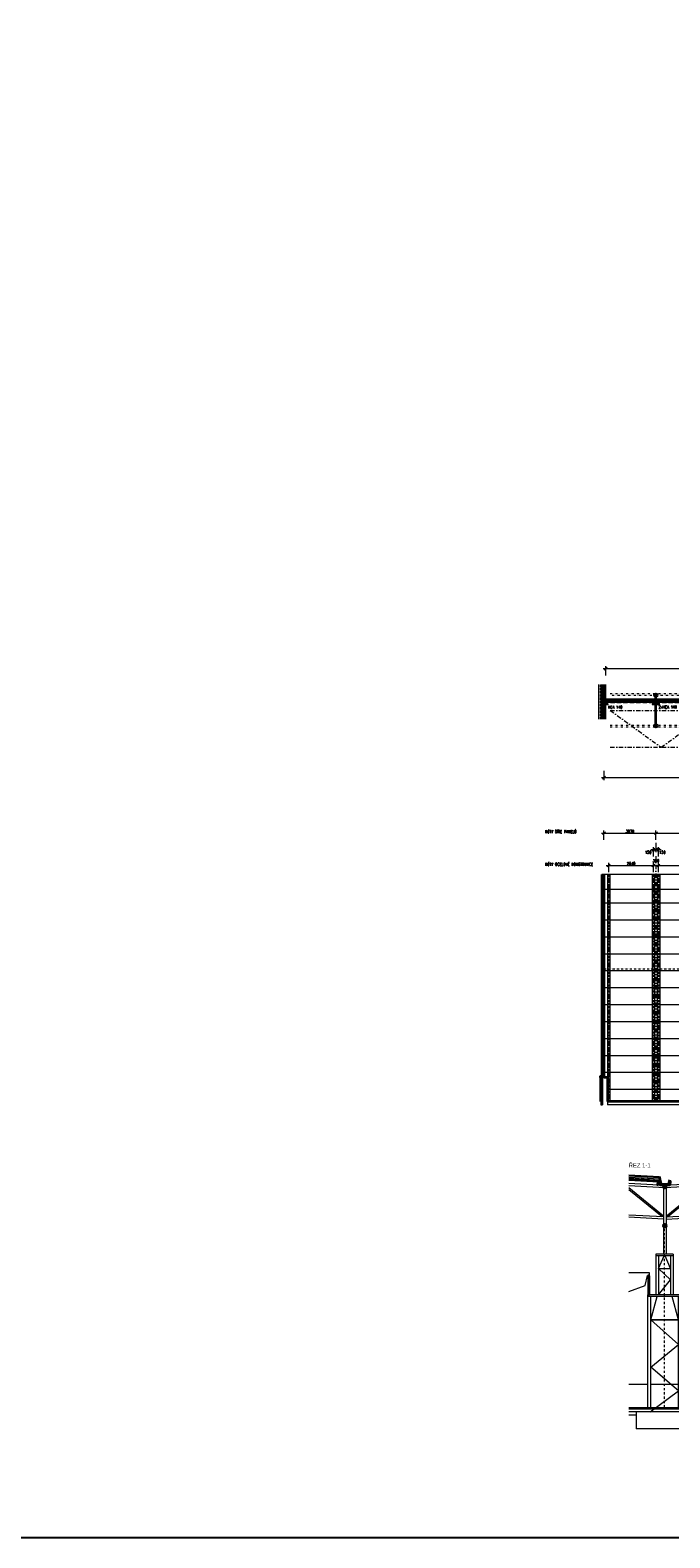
# Model space of a CAD drawing. Header units: millimetres. Extents: x -485339 to 350584, y -1189934 to 0.
# Tile 119 of 178: x -32230 to 5523, y -1189934 to -1100951. Entities that reach past the tile are written whole.
import ezdxf

# ---------------------------------------------------------------- set-up
doc = ezdxf.new("R2010")
doc.units = ezdxf.units.MM
doc.header["$LTSCALE"] = 10
for name, pattern in [('ACAD_ISO10W100', [18.5, 12, -3, 0.5, -3]), ('DASHDOT', [25.4, 12.7, -6.35, 0, -6.35]), ('DĚLICÍ2', [15.875, 6.35, -3.175, 0, -3.175, 0, -3.175]), ('ČÁRKOVANÁ', [19.05, 12.7, -6.35]), ('ČÁRKOVANÁ2', [9.525, 6.35, -3.175])]:
    doc.linetypes.add(name, pattern=pattern)
doc.layers.get('Defpoints').update_dxf_attribs({"color": 201})
for name, color, linetype, lineweight in [('N_kóty', 10, 'Continuous', 18), ('N_čáry_dělící stěna', 212, 'ČÁRKOVANÁ', 35), ('N_čáry_obrys', 10, 'Continuous', 35), ('N_čáry_obv.plášt', 212, 'Continuous', 18), ('N_čáry_obv.plášt_obrys', 212, 'Continuous', 35), ('N_čáry_plné', 10, 'Continuous', 18), ('N_čáry_pod', 10, 'ČÁRKOVANÁ', 18), ('St_popis', 250, 'Continuous', 18), ('St_sloupy_konstrukce haly', 5, 'Continuous', 35), ('St_sloupy_opláštění_pohled', 25, 'ČÁRKOVANÁ', 18), ('St_čáry_nad', 250, 'DĚLICÍ2', 18), ('St_čáry_obrys', 5, 'Continuous', 35), ('St_čáry_osy', 250, 'DASHDOT', 18), ('St_čáry_plné', 250, 'Continuous', 18), ('St_čáry_pod', 250, 'ČÁRKOVANÁ2', 18), ('St_šrafy', 250, 'Continuous', 18)]:
    doc.layers.add(name, color=color, linetype=linetype, lineweight=lineweight)
doc.layers.add('N_profily', color=7, linetype='Continuous', lineweight=18, true_color=0x2424ff)
doc.layers.add('N_PROFILY_KOTY', color=7, linetype='Continuous', lineweight=18, true_color=0x2424ff)
doc.styles.add('Andy', font='arial.ttf')
doc.styles.get("Standard").update_dxf_attribs({"font": 'simplex.shx', "width": 0.8})
doc.linetypes.add('IZOLACE', pattern='A,0.0001,-0.1,[134,ltypeshp.shx,S=0.1,R=0,X=-0.1,Y=0],-0.2,[134,ltypeshp.shx,S=0.1,R=180,X=0.1,Y=0],-0.1', length=0.4001)
doc.linetypes.add('ZIGZAG', pattern='A,0.00254,-5.08,[131,ltypeshp.shx,S=5.08,R=0,X=-5.08,Y=0],-10.16,[131,ltypeshp.shx,S=5.08,R=180,X=5.08,Y=0],-5.08', length=20.32254)
doc.dimstyles.new('stavebníM100', dxfattribs={"dimtxt": 165, "dimasz": 170, "dimexe": 150, "dimexo": 100, "dimgap": 30, "dimtad": 1, "dimdec": 0, "dimtxsty": 'Standard', "dimblk": 'OBLIQUE', "dimcen": -2.5, "dimdle": 150, "dimclrd": 256, "dimclre": 256, "dimclrt": 256, "dimadec": 4, "dimazin": 0, "dimtfac": 1, "dimtdec": 0, "dimtmove": 2, "dimatfit": 3, "dimldrblk": 'OBLIQUE', "dimfxl": 400, "dimfxlon": 1, "dimlwd": -1, "dimlwe": -1, "dimarcsym": 0})

# ---------------------------------------------------------------- blocks, each defined once
blk = doc.blocks.new('G$CD8A98CDB')
at = {"layer": 'St_sloupy_konstrukce haly', "color": 250, "lineweight": 18, "ltscale": 2}
for points in [[(-825, 0), (825, 0)], [(-825, -80), (825, -80)]]:
    blk.add_lwpolyline(points, dxfattribs=at)
at = {"layer": 'St_sloupy_konstrukce haly', "ltscale": 2}
for centre in [(-900, -40), (900, -40)]:
    blk.add_circle(centre, 85, dxfattribs=at)
blk = doc.blocks.new('_OBLIQUE')
at = {"color": 0, "linetype": 'ByBlock'}
blk.add_line((-0.5, -0.5), (0.5, 0.5), dxfattribs=at)
blk = doc.blocks.new('*D7745')
at = {"layer": 'Defpoints', "color": 0}
for p in [(17021, -1138634), (1736, -1141702), (17021, -1141702)]:
    blk.add_point(p, dxfattribs=at)
at = {"layer": 'N_kóty'}
for p, q in [((1586, -1138634), (17171, -1138634)), ((1736, -1139034), (1736, -1138484)), ((17021, -1139034), (17021, -1138484))]:
    blk.add_line(p, q, dxfattribs=at)
at = {"layer": 'N_kóty', "linetype": 'ByBlock', "xscale": 170, "yscale": 170, "zscale": 170, "rotation": 180}
blk.add_blockref('_OBLIQUE', (1736, -1138634), dxfattribs=at)
at = {"layer": 'N_kóty', "linetype": 'ByBlock', "xscale": 170, "yscale": 170, "zscale": 170}
blk.add_blockref('_OBLIQUE', (17021, -1138634), dxfattribs=at)
at = {"layer": 'N_kóty', "insert": (9379, -1138521), "char_height": 165, "attachment_point": 5}
blk.add_mtext('15285', dxfattribs=at)
blk = doc.blocks.new('G$C17CABAA1')
at = {"layer": 'St_čáry_obrys'}
for points in [[(-45, 0), (45, 0)], [(0, 0), (0, -180)], [(-45, -180), (45, -180)]]:
    blk.add_lwpolyline(points, dxfattribs=at)
blk = doc.blocks.new('G$C14EDF750')
at = {"layer": 'St_čáry_plné'}
for points in [[(-69, 13085), (-69, 9110)], [(-69, 13085), (-69, 9110)], [(-69, 13085), (-69, 9110)], [(101, 13085), (101, 9110)], [(101, 13085), (101, 9110)], [(101, 13085), (101, 9110)], [(-519, 9110), (-519, 6710)], [(511, 9110), (-519, 9110)], [(511, 9010), (-519, 9010)], [(-349, 9010), (-349, 6710)], [(-349, 8265), (-32, 9010)], [(349, 8265), (32, 9010)], [(341, 9010), (341, 6710)], [(511, 9110), (511, 6710)], [(-349, 6710), (341, 7588), (-349, 8265), (341, 8265)], [(985, 6710), (-985, 6710)], [(985, 6610), (-985, 6610)], [(-852, -200), (815, 1030), (-815, 2441), (815, 3780), (-815, 5235), (815, 5235), (443, 6610)], [(815, 5235), (-815, 5235), (-443, 6610)]]:
    blk.add_lwpolyline(points, dxfattribs=at)
at = {"layer": 'St_šrafy', "linetype": 'DASHDOT'}
blk.add_lwpolyline([(0, 0), (0, 61), (0, 10767)], dxfattribs=at)
at = {"layer": 'St_šrafy'}
for points in [[(-985, 0), (-985, 61), (-985, 6710)], [(-815, 0), (-815, 61), (-815, 6610)], [(815, 0), (815, 61), (815, 6610)], [(985, 0), (985, 61), (985, 6710)]]:
    blk.add_lwpolyline(points, dxfattribs=at)
blk = doc.blocks.new('G$CB422E4FE')
at = {"layer": 'St_čáry_obrys'}
for points in [[(50, 0), (-50, 0)], [(0, -1111), (0, 0)], [(50, -1111), (-50, -1111)]]:
    blk.add_lwpolyline(points, dxfattribs=at)
blk = doc.blocks.new('*D7780')
at = {"layer": 'Defpoints', "color": 0}
for p in [(1636, -1140602), (16899, -1141362), (1636, -1145069)]:
    blk.add_point(p, dxfattribs=at)
at = {"layer": 'N_kóty'}
for p, q in [((17049, -1145069), (1486, -1145069)), ((1636, -1144669), (1636, -1145219)), ((16899, -1144669), (16899, -1145219))]:
    blk.add_line(p, q, dxfattribs=at)
at = {"layer": 'N_kóty', "linetype": 'ByBlock', "xscale": 170, "yscale": 170, "zscale": 170, "rotation": 180}
blk.add_blockref('_OBLIQUE', (1636, -1145069), dxfattribs=at)
at = {"layer": 'N_kóty', "linetype": 'ByBlock', "xscale": 170, "yscale": 170, "zscale": 170}
blk.add_blockref('_OBLIQUE', (16899, -1145069), dxfattribs=at)
at = {"layer": 'N_kóty', "insert": (9268, -1144957), "char_height": 165, "attachment_point": 5}
blk.add_mtext('15263', dxfattribs=at)
blk = doc.blocks.new('*D8044')
at = {"layer": 'Defpoints', "color": 0}
for p in [(4554, -1150253), (1915, -1150792), (4554, -1150792)]:
    blk.add_point(p, dxfattribs=at)
at = {"layer": 'N_PROFILY_KOTY'}
for p, q in [((1765, -1150253), (4704, -1150253)), ((1915, -1150653), (1915, -1150103)), ((4554, -1150653), (4554, -1150103))]:
    blk.add_line(p, q, dxfattribs=at)
at = {"layer": 'N_PROFILY_KOTY', "linetype": 'ByBlock', "xscale": 170, "yscale": 170, "zscale": 170, "rotation": 180}
blk.add_blockref('_OBLIQUE', (1915, -1150253), dxfattribs=at)
at = {"layer": 'N_PROFILY_KOTY', "linetype": 'ByBlock', "xscale": 170, "yscale": 170, "zscale": 170}
blk.add_blockref('_OBLIQUE', (4554, -1150253), dxfattribs=at)
at = {"layer": 'N_PROFILY_KOTY', "lineweight": 18, "insert": (3235, -1150140), "char_height": 165, "attachment_point": 5}
blk.add_mtext('2640', dxfattribs=at)
blk = doc.blocks.new('*D8045')
at = {"layer": 'Defpoints', "color": 0}
for p in [(4704, -1148767), (4704, -1149317), (4554, -1149857)]:
    blk.add_point(p, dxfattribs=at)
at = {"layer": 'N_PROFILY_KOTY'}
for p, q in [((4404, -1149317), (4854, -1149317)), ((4554, -1149717), (4554, -1149167)), ((4704, -1148917), (4704, -1149467))]:
    blk.add_line(p, q, dxfattribs=at)
at = {"layer": 'N_PROFILY_KOTY', "linetype": 'ByBlock', "xscale": 170, "yscale": 170, "zscale": 170, "rotation": 180}
blk.add_blockref('_OBLIQUE', (4554, -1149317), dxfattribs=at)
at = {"layer": 'N_PROFILY_KOTY', "linetype": 'ByBlock', "xscale": 170, "yscale": 170, "zscale": 170}
blk.add_blockref('_OBLIQUE', (4704, -1149317), dxfattribs=at)
at = {"layer": 'N_PROFILY_KOTY', "lineweight": 18, "insert": (4242, -1149479), "char_height": 165, "attachment_point": 5}
blk.add_mtext('150', dxfattribs=at)
blk = doc.blocks.new('*D8046')
at = {"layer": 'Defpoints', "color": 0}
for p in [(4704, -1148767), (4854, -1149317), (4854, -1149857)]:
    blk.add_point(p, dxfattribs=at)
at = {"layer": 'N_PROFILY_KOTY'}
for p, q in [((4554, -1149317), (5004, -1149317)), ((4704, -1148917), (4704, -1149467)), ((4854, -1149717), (4854, -1149167))]:
    blk.add_line(p, q, dxfattribs=at)
at = {"layer": 'N_PROFILY_KOTY', "linetype": 'ByBlock', "xscale": 170, "yscale": 170, "zscale": 170, "rotation": 180}
blk.add_blockref('_OBLIQUE', (4704, -1149317), dxfattribs=at)
at = {"layer": 'N_PROFILY_KOTY', "linetype": 'ByBlock', "xscale": 170, "yscale": 170, "zscale": 170}
blk.add_blockref('_OBLIQUE', (4854, -1149317), dxfattribs=at)
at = {"layer": 'N_PROFILY_KOTY', "lineweight": 18, "insert": (5078, -1149479), "char_height": 165, "attachment_point": 5}
blk.add_mtext('150', dxfattribs=at)
blk = doc.blocks.new('*D8047')
at = {"layer": 'Defpoints', "color": 0}
for p in [(8704, -1150253), (4854, -1150792), (8704, -1150792)]:
    blk.add_point(p, dxfattribs=at)
at = {"layer": 'N_PROFILY_KOTY'}
for p, q in [((4704, -1150253), (8854, -1150253)), ((4854, -1150653), (4854, -1150103)), ((8704, -1150653), (8704, -1150103))]:
    blk.add_line(p, q, dxfattribs=at)
at = {"layer": 'N_PROFILY_KOTY', "linetype": 'ByBlock', "xscale": 170, "yscale": 170, "zscale": 170, "rotation": 180}
blk.add_blockref('_OBLIQUE', (4854, -1150253), dxfattribs=at)
at = {"layer": 'N_PROFILY_KOTY', "linetype": 'ByBlock', "xscale": 170, "yscale": 170, "zscale": 170}
blk.add_blockref('_OBLIQUE', (8704, -1150253), dxfattribs=at)
at = {"layer": 'N_PROFILY_KOTY', "lineweight": 18, "insert": (6779, -1150140), "char_height": 165, "attachment_point": 5}
blk.add_mtext('3850', dxfattribs=at)
blk = doc.blocks.new('*D8083')
at = {"layer": 'Defpoints', "color": 0}
for p in [(4854, -1150253), (4554, -1150792), (4854, -1150792)]:
    blk.add_point(p, dxfattribs=at)
at = {"layer": 'N_PROFILY_KOTY'}
for p, q in [((4404, -1150253), (5004, -1150253)), ((4554, -1150653), (4554, -1150103)), ((4854, -1150653), (4854, -1150103))]:
    blk.add_line(p, q, dxfattribs=at)
at = {"layer": 'N_PROFILY_KOTY', "linetype": 'ByBlock', "xscale": 170, "yscale": 170, "zscale": 170, "rotation": 180}
blk.add_blockref('_OBLIQUE', (4554, -1150253), dxfattribs=at)
at = {"layer": 'N_PROFILY_KOTY', "linetype": 'ByBlock', "xscale": 170, "yscale": 170, "zscale": 170}
blk.add_blockref('_OBLIQUE', (4854, -1150253), dxfattribs=at)
at = {"layer": 'N_PROFILY_KOTY', "lineweight": 18, "insert": (4704, -1149975), "char_height": 165, "attachment_point": 5}
blk.add_mtext('300', dxfattribs=at)
blk = doc.blocks.new('*D8104')
at = {"layer": 'Defpoints', "color": 0}
for p in [(4704, -1148346), (1634, -1150792), (4704, -1150792)]:
    blk.add_point(p, dxfattribs=at)
at = {"layer": 'N_kóty'}
for p, q in [((1484, -1148346), (4854, -1148346)), ((1634, -1148746), (1634, -1148196)), ((4704, -1148746), (4704, -1148196))]:
    blk.add_line(p, q, dxfattribs=at)
at = {"layer": 'N_kóty', "linetype": 'ByBlock', "xscale": 170, "yscale": 170, "zscale": 170, "rotation": 180}
blk.add_blockref('_OBLIQUE', (1634, -1148346), dxfattribs=at)
at = {"layer": 'N_kóty', "linetype": 'ByBlock', "xscale": 170, "yscale": 170, "zscale": 170}
blk.add_blockref('_OBLIQUE', (4704, -1148346), dxfattribs=at)
at = {"layer": 'N_kóty', "lineweight": 18, "insert": (3169, -1148234), "char_height": 165, "attachment_point": 5}
blk.add_mtext('3070', dxfattribs=at)
blk = doc.blocks.new('*D8105')
at = {"layer": 'Defpoints', "color": 0}
for p in [(8704, -1148346), (8704, -1150378), (4704, -1150792)]:
    blk.add_point(p, dxfattribs=at)
at = {"layer": 'N_kóty'}
for p, q in [((4554, -1148346), (8854, -1148346)), ((4704, -1148746), (4704, -1148196)), ((8704, -1148746), (8704, -1148196))]:
    blk.add_line(p, q, dxfattribs=at)
at = {"layer": 'N_kóty', "linetype": 'ByBlock', "xscale": 170, "yscale": 170, "zscale": 170, "rotation": 180}
blk.add_blockref('_OBLIQUE', (4704, -1148346), dxfattribs=at)
at = {"layer": 'N_kóty', "linetype": 'ByBlock', "xscale": 170, "yscale": 170, "zscale": 170}
blk.add_blockref('_OBLIQUE', (8704, -1148346), dxfattribs=at)
at = {"layer": 'N_kóty', "lineweight": 18, "insert": (6704, -1148234), "char_height": 165, "attachment_point": 5}
blk.add_mtext('4000', dxfattribs=at)

msp = doc.modelspace()

# ---------------------------------------------------------------- hatches: boundary and pattern name
at = {"layer": 'N_čáry_obv.plášt'}
h = msp.add_hatch(dxfattribs=at)
h.set_pattern_fill('HONEY', color=256, scale=20)
h.set_pattern_definition([(0, (456816.517, -191538.767), (95.25, 54.992613), [63.5, -127]), (120, (456816.517, -191538.767), (-95.2499998, 54.9926133), [63.5, -127]), (60, (456816.517, -191538.767), (2e-07, 109.9852262), [-127, 63.5])])
h.paths.add_polyline_path([(1543.7, -1164377.3), (1543.7, -1164177.3), (1543.7, -1163877.3), (1493.7, -1163877.3), (1443.7, -1163877.3), (1443.7, -1164177.3), (1443.7, -1164377.3)])

# ---------------------------------------------------------------- linework, layer by layer
at = {"layer": 'Defpoints'}
msp.add_lwpolyline([(-480994, -929890.9), (286897.8, -929890.9), (286897.8, -1189933.9), (-480994, -1189933.9)], close=True, dxfattribs=at)
at = {"layer": 'N_profily', "lineweight": 18}
for points in [[(1800.5, -1140610.2), (1800.5, -1140733.2), (1734.5, -1140733.2), (1734.5, -1140741.7), (1874.5, -1140741.7), (1874.5, -1140733.2), (1808.5, -1140733.2), (1808.5, -1140610.2), (1874.5, -1140610.2), (1874.5, -1140601.7), (1734.5, -1140601.7), (1734.5, -1140610.2)], [(4550.5, -1140610.2), (4550.5, -1140733.2), (4484.5, -1140733.2), (4484.5, -1140741.7), (4624.5, -1140741.7), (4624.5, -1140733.2), (4558.5, -1140733.2), (4558.5, -1140610.2), (4624.5, -1140610.2), (4624.5, -1140601.7), (4484.5, -1140601.7), (4484.5, -1140610.2)], [(4850.5, -1140610.2), (4850.5, -1140733.2), (4784.5, -1140733.2), (4784.5, -1140741.7), (4924.5, -1140741.7), (4924.5, -1140733.2), (4858.5, -1140733.2), (4858.5, -1140610.2), (4924.5, -1140610.2), (4924.5, -1140601.7), (4784.5, -1140601.7), (4784.5, -1140610.2)]]:
    msp.add_lwpolyline(points, close=True, dxfattribs=at)
for points in [[(1843.7, -1150792.3), (1843.7, -1164177.3)], [(1983.7, -1150792.3), (1983.7, -1164177.3)], [(4484.5, -1150792.3), (4484.5, -1164177.3)], [(4624.5, -1150792.3), (4624.5, -1164177.3)], [(4784.5, -1150792.3), (4784.5, -1164177.3)], [(4924.5, -1150792.3), (4924.5, -1164177.3)]]:
    msp.add_lwpolyline(points, dxfattribs=at)
at = {"layer": 'N_profily', "linetype": 'ACAD_ISO10W100', "lineweight": 18}
for points in [[(1914.7, -1150792.3), (1914.7, -1164177.3)], [(4554.5, -1150792.3), (4554.5, -1164177.3)], [(4854.5, -1150792.3), (4854.5, -1164177.3)]]:
    msp.add_lwpolyline(points, dxfattribs=at)
at = {"layer": 'N_čáry_dělící stěna', "ltscale": 2}
for points in [[(1634.5, -1140481.7), (17019.5, -1140481.7)], [(1634.5, -1140601.7), (16899.5, -1140601.7)]]:
    msp.add_lwpolyline(points, dxfattribs=at)
at = {"layer": 'N_čáry_obrys'}
msp.add_line((1443.7, -1164177.3), (1443.7, -1162700.6), dxfattribs=at)
for points in [[(1629.7, -1162669.7), (1629.7, -1162700.6), (1417.8, -1162700.6), (1403.7, -1162744.2), (1425.7, -1162731.2)], [(4890.8, -1168602.8), (4992.4, -1169041.5), (5227.8, -1169054.5), (5463.1, -1169041.5), (5516.8, -1168809.9)]]:
    msp.add_lwpolyline(points, dxfattribs=at)
at = {"layer": 'N_čáry_obv.plášt', "linetype": 'IZOLACE', "ltscale": 10}
msp.add_line((1493.7, -1163877.3), (1493.7, -1162737.3), dxfattribs=at)
at = {"layer": 'N_čáry_obv.plášt', "linetype": 'ZIGZAG'}
for points in [[(1574.5, -1141614.9), (1574.5, -1139564.3)], [(18924.5, -1141301.9), (16959.5, -1141301.9), (16959.5, -1140541.7), (1634.5, -1140541.7)], [(1573.7, -1150792.3), (1573.7, -1162700.6)]]:
    msp.add_lwpolyline(points, dxfattribs=at)
at = {"layer": 'N_čáry_obv.plášt'}
for points in [[(1513.7, -1160762.3), (1513.7, -1162730.6)], [(1543.7, -1162737.3), (1443.7, -1162737.3)]]:
    msp.add_lwpolyline(points, dxfattribs=at)
at = {"layer": 'N_čáry_obv.plášt', "linetype": 'IZOLACE', "ltscale": 3}
msp.add_lwpolyline([(1633.7, -1162719.2), (1443.7, -1162719.2)], dxfattribs=at)
at = {"layer": 'N_čáry_obv.plášt'}
msp.add_lwpolyline([(1543.7, -1164377.3), (1543.7, -1164177.3), (1543.7, -1163877.3), (1493.7, -1163877.3), (1443.7, -1163877.3), (1443.7, -1164177.3), (1443.7, -1164377.3)], close=True, dxfattribs=at)
at = {"layer": 'N_čáry_obv.plášt_obrys'}
for points in [[(1514.5, -1141614.9), (1514.5, -1139564.3)], [(1634.5, -1141614.9), (1634.5, -1139564.3)], [(18924.5, -1141241.9), (17019.5, -1141241.9), (17021.1, -1140481.7), (1636.1, -1140481.7)], [(18924.5, -1141361.9), (16899.5, -1141361.9), (16901.1, -1140601.7), (1636.1, -1140601.7)]]:
    msp.add_lwpolyline(points, dxfattribs=at)
at = {"layer": 'N_čáry_obv.plášt_obrys', "ltscale": 10}
for points in [[(1513.7, -1150790.9), (1513.7, -1162700.6)], [(1634.5, -1150792.3), (1633.5, -1162719.2)]]:
    msp.add_lwpolyline(points, dxfattribs=at)
at = {"layer": 'N_čáry_obv.plášt_obrys', "lineweight": 18}
for points in [[(16899.5, -1150792.3), (1513.7, -1150792.3)], [(98063.4, -1151677.3), (1634.4, -1151677.3)], [(98063.5, -1152477.3), (1634.4, -1152477.3)], [(98063.6, -1153477.3), (1634.3, -1153477.3)], [(98063.7, -1154477.3), (1634.2, -1154477.3)], [(98063.8, -1155477.3), (1634.1, -1155477.3)], [(98063.8, -1156477.3), (1634, -1156477.3)], [(98063.9, -1157477.3), (1634, -1157477.3)], [(18924.5, -1158477.3), (1633.9, -1158477.3)], [(18924.5, -1159477.3), (1633.8, -1159477.3)], [(18924.5, -1160477.3), (1633.7, -1160477.3)], [(18924.5, -1161477.3), (1633.6, -1161477.3)], [(18924.5, -1162477.3), (1633.6, -1162477.3)], [(18924.5, -1163477.3), (1843.7, -1163477.3)]]:
    msp.add_lwpolyline(points, dxfattribs=at)
at = {"layer": 'N_čáry_plné', "ltscale": 2}
msp.add_lwpolyline([(1334.5, -1141614.9), (1334.5, -1139564.3)], dxfattribs=at)
at = {"layer": 'N_čáry_plné'}
for points in [[(1443.7, -1163877.3), (1543.7, -1163877.3)], [(1443.7, -1164177.3), (1443.7, -1164377.3)], [(3101.3, -1168514.4), (4893.1, -1168613)], [(3101.3, -1168574.5), (4907.2, -1168673.9)], [(3101.3, -1168714.7), (4940.1, -1168815.9)]]:
    msp.add_lwpolyline(points, dxfattribs=at)
at = {"layer": 'N_čáry_plné', "linetype": 'IZOLACE', "ltscale": 6}
msp.add_lwpolyline([(3101.3, -1168544.5), (4900.2, -1168643.4)], dxfattribs=at)
at = {"layer": 'N_čáry_plné', "linetype": 'IZOLACE', "ltscale": 12}
msp.add_lwpolyline([(3101.3, -1168644.6), (4923.7, -1168744.9)], dxfattribs=at)
at = {"layer": 'N_čáry_pod', "const_width": 10}
msp.add_lwpolyline([(3101.3, -1168504.4), (4890.8, -1168602.8)], dxfattribs=at)
at = {"layer": 'St_sloupy_opláštění_pohled', "linetype": 'Continuous'}
msp.add_lwpolyline([(1843.7, -1150792.3), (1843.7, -1164177.3)], dxfattribs=at)
at = {"layer": 'St_čáry_nad', "ltscale": 2}
for points in [[(98064.2, -1140116.6), (2009.5, -1140116.6)], [(95331.7, -1140216.6), (2009.5, -1140216.6)], [(98064.2, -1141986.6), (2009.5, -1141986.6)], [(98064.2, -1142086.6), (2009.5, -1142086.6)]]:
    msp.add_lwpolyline(points, dxfattribs=at)
at = {"layer": 'St_čáry_obrys'}
for p, q in [((1633.7, -1162737.3), (1843.7, -1162737.3)), ((1843.7, -1162737.3), (1843.7, -1164177.3))]:
    msp.add_line(p, q, dxfattribs=at)
for points in [[(97854.2, -1164177.3), (1843.7, -1164177.3)], [(3101.3, -1168777.8), (4882.2, -1168875.8)], [(4882.2, -1168875.8), (4936.1, -1169108.5), (5227.8, -1169124.6), (5519.4, -1169108.5), (5573.4, -1168875.5)], [(4919.3, -1168814.7), (4976.3, -1169060.7), (5227.8, -1169074.5), (5479.2, -1169060.7), (5536.2, -1168814.4)], [(8065.6, -1182295.1), (3101.3, -1182295.1)]]:
    msp.add_lwpolyline(points, dxfattribs=at)
for centre in [(5227.8, -1169209.6), (5227.8, -1171509.6)]:
    msp.add_circle(centre, 85, dxfattribs=at)
at = {"layer": 'St_čáry_osy', "ltscale": 2}
for points in [[(2009.5, -1141101.6), (98064.2, -1141088.7)], [(2009.5, -1141101.6), (5009.5, -1143274.1), (8009.5, -1141101.6)], [(2009.5, -1143274.1), (98064.2, -1143261.2)]]:
    msp.add_lwpolyline(points, dxfattribs=at)
at = {"layer": 'St_čáry_osy', "lineweight": 18, "ltscale": 2}
msp.add_lwpolyline([(4704.5, -1149702.5), (4704.5, -1164177.3)], dxfattribs=at)
at = {"layer": 'St_čáry_osy', "lineweight": 18}
for points in [[(1634, -1156351), (97854.2, -1156355.7)], [(1634, -1157462), (97854.2, -1157466.7)]]:
    msp.add_lwpolyline(points, dxfattribs=at)
at = {"layer": 'St_čáry_plné'}
msp.add_line((1543.7, -1164177.3), (1543.7, -1162737.3), dxfattribs=at)
at = {"layer": 'St_čáry_plné', "ltscale": 2}
msp.add_lwpolyline([(1734.5, -1139564.3), (1734.5, -1141614.9)], dxfattribs=at)
at = {"layer": 'St_čáry_plné'}
for points in [[(1843.7, -1150986.5), (1843.7, -1164377.3)], [(1543.7, -1162737.3), (1543.7, -1164377.3)], [(1843.7, -1162737.3), (1843.7, -1164377.3)], [(97854.2, -1164377.3), (1843.7, -1164377.3)], [(3101.3, -1168714.7), (4919.3, -1168814.7)], [(3101.3, -1168827.9), (4893.9, -1168926.5)], [(3101.3, -1169007.6), (5227.8, -1169124.6), (8065.6, -1168968.5)], [(3101.3, -1169147.8), (5227.8, -1169264.8), (8065.6, -1169108.7)], [(5307.3, -1170956), (7537.5, -1169131.8)], [(5388.6, -1170992.8), (7649, -1169144)], [(5142.8, -1170956), (3101.3, -1169286.2)], [(5061.4, -1170992.8), (3101.3, -1169389.6)], [(5142.8, -1170997.3), (3101.3, -1170885.1)], [(5142.8, -1171117.4), (3101.3, -1171005.3)], [(5307.3, -1170997.3), (8065.6, -1170845.8)], [(5307.3, -1171117.4), (8065.6, -1170965.9)], [(3101.3, -1175388.7), (4057.4, -1175049.3), (4209.5, -1174457.2), (4327.1, -1174457.2), (4327.1, -1174295.1), (3101.3, -1174295.1)], [(4227.1, -1174473.5), (4227.1, -1175585.1)], [(4327.1, -1174473.5), (4327.1, -1175585.1)], [(3101.3, -1180855.1), (4227.1, -1180855.1)], [(4397.1, -1180855.1), (6027.1, -1180855.1)], [(8065.6, -1182495.1), (3101.3, -1182495.1)], [(3527.1, -1182695.1), (3101.3, -1182695.1)], [(6897.1, -1183495.1), (3527.1, -1183495.1)]]:
    msp.add_lwpolyline(points, dxfattribs=at)
at = {"layer": 'St_čáry_plné', "linetype": 'ČÁRKOVANÁ', "const_width": 10}
msp.add_lwpolyline([(3101.3, -1168714.7), (4919.3, -1168814.7)], dxfattribs=at)
at = {"layer": 'St_čáry_plné', "linetype": 'IZOLACE', "ltscale": 7}
msp.add_lwpolyline([(3101.3, -1168744.8), (4926.4, -1168845.2)], dxfattribs=at)
at = {"layer": 'St_čáry_pod', "ltscale": 2}
msp.add_lwpolyline([(1434.5, -1141614.9), (1434.5, -1139564.3)], dxfattribs=at)
at = {"layer": 'St_šrafy'}
for points in [[(1543.7, -1162737.3), (1843.7, -1162737.3)], [(3527.1, -1182495.1), (3527.1, -1183495.1)]]:
    msp.add_lwpolyline(points, dxfattribs=at)
at = {"layer": 'St_šrafy', "linetype": 'DASHDOT'}
msp.add_lwpolyline([(5212.1, -1182295.1), (5212.1, -1182234.2), (5212.1, -1171527.5)], dxfattribs=at)

# ---------------------------------------------------------------- block references
at = {"layer": 'St_sloupy_konstrukce haly', "ltscale": 2, "rotation": 90}
msp.add_blockref('G$CD8A98CDB', (4664.5, -1141101.6), dxfattribs=at)
at = {"layer": 'St_čáry_obrys', "xscale": -1, "rotation": 356.5599197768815}
msp.add_blockref('G$C17CABAA1', (4806.1, -1168921.7), dxfattribs=at)
at = {"layer": 'St_čáry_obrys'}
msp.add_blockref('G$CB422E4FE', (4277.1, -1174473.5), dxfattribs=at)
at = {"layer": 'St_čáry_plné'}
msp.add_blockref('G$C14EDF750', (5212.1, -1182295.1), dxfattribs=at)

# ---------------------------------------------------------------- texts
at = {"layer": 'N_kóty', "lineweight": 18, "width": 0.8}
msp.add_text('KÓTY ŠÍŘE PANELŮ', height=165, dxfattribs=at).set_placement((-1841.8, -1148338.3))
at = {"layer": 'N_PROFILY_KOTY', "lineweight": 18, "width": 0.8}
for s, p in [('HEA 140', (1875, -1140987)), ('2xHEA 140', (4859, -1140983.5)), ('KÓTY OCELOVÉ KONSTRUKCE', (-1841.8, -1150265.5))]:
    msp.add_text(s, height=165, dxfattribs=at).set_placement(p)
at = {"layer": 'St_popis', "style": 'Andy'}
msp.add_text('ŘEZ 1-1', height=250, dxfattribs=at).set_placement((3090.5, -1168074.5))

# ---------------------------------------------------------------- dimensions: what is measured, and where the dimension line sits
at = {"layer": 'N_kóty'}
for base, p1, p2, picture, middle in [((17021.1, -1138634), (1736.1, -1141701.7), (17021.1, -1141701.7), '*D7745', (9378.6, -1138521.5)), ((1636.1, -1145069.2), (16899.5, -1141361.9), (1636.1, -1140601.7), '*D7780', (9267.8, -1144956.7))]:
    dim = msp.add_linear_dim(base=base, p1=p1, p2=p2, dimstyle='stavebníM100', dxfattribs=at)
    dim.commit()
    dim.dimension.update_dxf_attribs({"geometry": picture, "text_midpoint": middle})
at = {"layer": 'N_kóty', "lineweight": 18}
for base, p1, p2, picture, middle in [((4704.5, -1148346.5), (1634.5, -1150792.3), (4704.5, -1150792.3), '*D8104', (3169.5, -1148234)), ((8704.5, -1148346.5), (4704.5, -1150792.3), (8704.5, -1150378), '*D8105', (6704.5, -1148234))]:
    dim = msp.add_linear_dim(base=base, p1=p1, p2=p2, dimstyle='stavebníM100', dxfattribs=at)
    dim.commit()
    dim.dimension.update_dxf_attribs({"geometry": picture, "text_midpoint": middle})
at = {"layer": 'N_PROFILY_KOTY', "lineweight": 18}
for base, p1, p2, picture, middle in [((4704.5, -1149317.5), (4554.5, -1149856.8), (4704.5, -1148767), '*D8045', (4242.1, -1149478.6)), ((4854.5, -1149317.5), (4704.5, -1148767), (4854.5, -1149856.8), '*D8046', (5077.5, -1149478.6))]:
    dim = msp.add_linear_dim(base=base, p1=p1, p2=p2, dimstyle='stavebníM100', override={"dimtxsty": 'Standard', "dimldrblk": 'OBLIQUE'}, dxfattribs=at)
    dim.commit()
    dim.dimension.update_dxf_attribs({"geometry": picture, "text_midpoint": middle, "dimtype": 160})
dim = msp.add_linear_dim(base=(4554.5, -1150253), p1=(1914.7, -1150792.3), p2=(4554.5, -1150792.3), dimstyle='stavebníM100', override={"dimtxsty": 'Standard', "dimldrblk": 'OBLIQUE'}, dxfattribs=at)
dim.commit()
dim.dimension.update_dxf_attribs({"geometry": '*D8044', "text_midpoint": (3234.6, -1150140.5)})
for base, p1, p2, picture, middle in [((4854.5, -1150253), (4554.5, -1150792.3), (4854.5, -1150792.3), '*D8083', (4704.5, -1149975.5)), ((8704.5, -1150253), (4854.5, -1150792.3), (8704.5, -1150792.3), '*D8047', (6779.5, -1150140.5))]:
    dim = msp.add_linear_dim(base=base, p1=p1, p2=p2, dimstyle='stavebníM100', dxfattribs=at)
    dim.commit()
    dim.dimension.update_dxf_attribs({"geometry": picture, "text_midpoint": middle})

doc.saveas('drawing.dxf')
